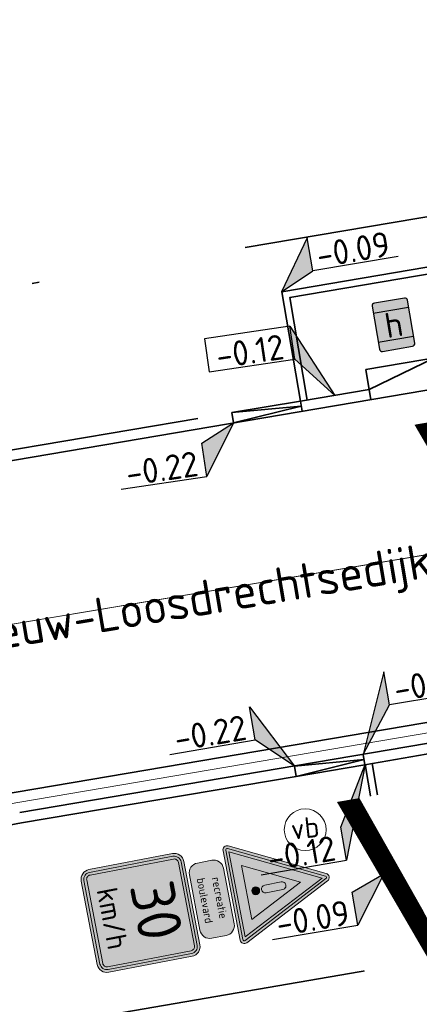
# Model space of a CAD drawing. Header units: metres. Extents: x 0 to 269924, y 0 to 933292.
# Tile 170 of 247: x 134824 to 134830, y 466620 to 466634. Entities that reach past the tile are written whole.
import ezdxf
from ezdxf import colors
from ezdxf.entities.mleader import LeaderData, LeaderLine
from ezdxf.enums import TextEntityAlignment as Align
from ezdxf.math import Vec2, Vec3

# ---------------------------------------------------------------- set-up
doc = ezdxf.new("R2018")
doc.units = ezdxf.units.M
for name, pattern in [('VH-BUSHALTEBAND', [4, 2, -2]), ('VH-OPSLUITBAND_100X200', [16, 8, -2, 4, -2]), ('VH-OPSLUITBAND_150X250', [24, 16, -2, 4, -2]), ('VH-TROTTOIRBAND_130-150', [15, 5, -2, 2, -2, 2, -2]), ('XX-PROJECTGRENS', [18, 12, -3, 0, -3])]:
    doc.linetypes.add(name, pattern=pattern)
doc.layers.add('N-WE-IE-MEUBILAIR_WEGMEUBILAIR-S', color=7, linetype='Continuous', lineweight=18, true_color=0xffffff)
for name, color, linetype, lineweight in [('N-WE-KG-GRENS_PROJECT-G', 7, 'XX-PROJECTGRENS', 35), ('N-WE-OG-BEBOUWING_STRAATNAAM-T25', 7, 'Continuous', 25), ('N-WE-VH-GOOT_STRAATBAKSTEEN-G', 170, 'Continuous', 35), ('N-WE-VH-KANTOPSLUITING_BUSHALTEBAND-G', 30, 'VH-BUSHALTEBAND', 35), ('N-WE-VH-KANTOPSLUITING_OPSLUITBAND_100X200-G', 150, 'VH-OPSLUITBAND_100X200', 35), ('N-WE-VH-KANTOPSLUITING_OPSLUITBAND_150X250-G', 150, 'VH-OPSLUITBAND_150X250', 35), ('N-WE-VH-KANTOPSLUITING_TROTTOIRBAND_130 150-G', 210, 'VH-TROTTOIRBAND_130-150', 35), ('N-WE-VH-KANTOPSLUITING_VERLOOPBAND-T18', 10, 'Continuous', 18), ('N-WE-VH-KANTOPSLUITING_VOORKANTBAND-G', 50, 'Continuous', 35), ('N-WE-VH-VERHARDING-T18', 10, 'Continuous', 18), ('N-WE-VW-HALTEPAAL-S', 7, 'Continuous', 25), ('N-WE-VW-VERKEERSTEKEN_BORD_A-S', 7, 'Continuous', 25), ('N-WE-VW-VERKEERSTEKEN_BORD_J-S', 7, 'Continuous', 25), ('N-WE-VW-VERKEERSTEKEN_BORD_ONDERBORD-S', 7, 'Continuous', 25), ('X-XX-AL-HOOGTELABEL-S', 7, 'Continuous', 25)]:
    doc.layers.add(name, color=color, linetype=linetype, lineweight=lineweight)
doc.layers.add('X-XX-AL-HULPLIJN-G', color=30, linetype='Continuous', lineweight=18, plot=False)
doc.styles.add('NLCS-ISO', font='NLCS-ISO.ttf')
doc.styles.add('NLCS-ISO-M200-T18', font='NLCS-ISO.ttf', dxfattribs={"height": 0.36})
doc.styles.add('NLCS-ISO-M200-T25', font='NLCS-ISO.ttf', dxfattribs={"height": 0.5})
doc.styles.add('NLCS-RVV-M200-T25', font='NLCS-RVV.ttf')
doc.styles.get("Standard").update_dxf_attribs({"font": 'romand.shx'})

# ---------------------------------------------------------------- blocks, each defined once
blk = doc.blocks.new('*U100')
for p, q in [((-2.461, -1.107), (0, 0)), ((0, 0), (-2.461, -3.507)), ((-2.461, -3.507), (-2.461, -1.107)), ((-8.664, -3.507), (-2.461, -3.507))]:
    blk.add_line(p, q)
blk.add_solid([(-2.461, -1.107), (0, 0), (-2.461, -3.507)])
at = {"style": 'NLCS-ISO'}
blk.add_attdef('...', text='', height=1.8, rotation=0, dxfattribs=at).set_placement((-5.562, -3.927), align=Align.BOTTOM_CENTER)
blk = doc.blocks.new('*U101')
for p, q in [((-2.508, 2.265), (-2.557, 4.665)), ((-2.557, 4.665), (0, 0)), ((-8.71, 2.137), (-2.508, 2.265)), ((0, 0), (-2.508, 2.265))]:
    blk.add_line(p, q)
blk.add_solid([(-2.557, 4.665), (0, 0), (-2.508, 2.265)])
at = {"style": 'NLCS-ISO'}
blk.add_attdef('...', text='', height=1.8, rotation=1.17977, dxfattribs=at).set_placement((-5.6, 1.782), align=Align.BOTTOM_CENTER)
blk = doc.blocks.new('*U205')
at = {"lineweight": 30, "flags": 106}
blk.add_attdef('OB', text='', height=0.36, dxfattribs=at).set_placement((0, 0.1), align=Align.BOTTOM_CENTER)
blk = doc.blocks.new('*U221')
for p, q in [((2.345, 5.632), (0, 0)), ((2.395, 3.232), (2.345, 5.632)), ((0, 0), (2.395, 3.232)), ((8.597, 3.359), (2.395, 3.232))]:
    blk.add_line(p, q)
blk.add_solid([(2.345, 5.632), (0, 0), (2.395, 3.232)])
at = {"style": 'NLCS-ISO'}
blk.add_attdef('...', text='', height=1.8, rotation=1.17977, dxfattribs=at).set_placement((5.504, 2.876), align=Align.BOTTOM_CENTER)
blk = doc.blocks.new('*U222')
for p, q in [((-2.375, -4.186), (0, 0)), ((0, 0), (-2.326, -6.586)), ((-2.326, -6.586), (-2.375, -4.186)), ((-8.528, -6.714), (-2.326, -6.586))]:
    blk.add_line(p, q)
blk.add_solid([(-2.375, -4.186), (0, 0), (-2.326, -6.586)])
at = {"style": 'NLCS-ISO'}
blk.add_attdef('...', text='', height=1.8, rotation=1.17977, dxfattribs=at).set_placement((-5.418, -7.07), align=Align.BOTTOM_CENTER)
blk = doc.blocks.new('*U223')
for p, q in [((-2.442, -0.957), (0, 0)), ((0, 0), (-2.392, -3.358)), ((-2.392, -3.358), (-2.442, -0.957)), ((-8.594, -3.485), (-2.392, -3.358))]:
    blk.add_line(p, q)
blk.add_solid([(-2.442, -0.957), (0, 0), (-2.392, -3.358)])
at = {"style": 'NLCS-ISO'}
blk.add_attdef('...', text='', height=1.8, rotation=1.17977, dxfattribs=at).set_placement((-5.485, -3.841), align=Align.BOTTOM_CENTER)
blk = doc.blocks.new('*U229')
for p, q in [((-2.461, 2.994), (-2.461, 5.395)), ((-2.461, 5.395), (0, 0)), ((-8.664, 2.994), (-2.461, 2.994)), ((0, 0), (-2.461, 2.994))]:
    blk.add_line(p, q)
blk.add_lwpolyline([(-2.461, 5.395), (-8.664, 5.395), (-8.664, 2.994)])
blk.add_solid([(-2.461, 5.395), (0, 0), (-2.461, 2.994)])
at = {"style": 'NLCS-ISO'}
blk.add_attdef('...', text='', height=1.8, rotation=0, dxfattribs=at).set_placement((-5.562, 2.574), align=Align.BOTTOM_CENTER)
blk = doc.blocks.new('*U230')
for p, q in [((2.388, 3.556), (0, 0)), ((2.437, 1.156), (2.388, 3.556)), ((0, 0), (2.437, 1.156)), ((8.64, 1.284), (2.437, 1.156))]:
    blk.add_line(p, q)
blk.add_solid([(2.388, 3.556), (0, 0), (2.437, 1.156)])
at = {"style": 'NLCS-ISO'}
blk.add_attdef('...', text='', height=1.8, rotation=1.17977, dxfattribs=at).set_placement((5.547, 0.8), align=Align.BOTTOM_CENTER)
blk = doc.blocks.new('SVW-HALTEPAAL-SO')
at = {"true_color": 0xffff00}
h = blk.add_hatch(color=2, dxfattribs=at)
h.dxf.hatch_style = 1
edge = h.paths.add_edge_path()
edge.add_arc((1.09, 1.561), 0.196, 0, 90)
edge.add_line((1.09, 1.757), (-1.09, 1.757))
edge.add_arc((-1.09, 1.561), 0.196, 90, 180)
edge.add_line((-1.286, 1.561), (-1.286, -1.561))
edge.add_arc((-1.09, -1.561), 0.196, 180, 270)
edge.add_line((-1.09, -1.757), (1.09, -1.757))
edge.add_arc((1.09, -1.561), 0.196, 270, 360)
edge.add_line((1.286, -1.561), (1.286, 1.561))
for p, q in [((-1.286, 1.063), (1.286, 1.063)), ((-1.286, -1.063), (1.286, -1.063))]:
    blk.add_line(p, q)
blk.add_lwpolyline([(-1.09, -1.757), (1.09, -1.757, 0.414214), (1.286, -1.561), (1.286, 1.561, 0.414214), (1.09, 1.757), (-1.09, 1.757, 0.414214), (-1.286, 1.561), (-1.286, -1.561, 0.414214)], format="xyb", close=True)
at = {"lineweight": 18, "style": 'NLCS-ISO'}
blk.add_text('h', height=1.8, dxfattribs=at).set_placement((0.019, 0.006), align=Align.MIDDLE_CENTER)
blk = doc.blocks.new('SIE-WEG_PAAL_VERKEERSBORD-SO')
at = {"color": 0, "linetype": 'ByBlock', "lineweight": 18}
blk.add_circle((0, 0), 1.5, dxfattribs=at)
at = {"color": 0, "linetype": 'ByBlock', "lineweight": 18, "style": 'NLCS-ISO'}
blk.add_text('vb', height=1.5, dxfattribs=at).set_placement((0, 0.132), align=Align.MIDDLE_CENTER)
blk = doc.blocks.new('N-SVW-VERKEERSTEKEN_BORD_A04_030-SO')
at = {"true_color": 0x007dc8}
h = blk.add_hatch(color=152, dxfattribs=at)
h.dxf.hatch_style = 1
h.paths.add_polyline_path([(3.05, 3.75), (-3.05, 3.75, 0.414214), (-3.75, 3.05), (-3.75, 0), (-3.55, 0), (-3.55, 3.05, -0.414214), (-3.05, 3.55), (3.05, 3.55, -0.414214), (3.55, 3.05), (3.55, 0), (3.75, 0), (3.75, 3.05, 0.414214)])
at = {"true_color": 0xffffff}
h = blk.add_hatch(color=7, dxfattribs=at)
h.dxf.hatch_style = 1
h.paths.add_polyline_path([(3.05, 3.55), (-3.05, 3.55, 0.414214), (-3.55, 3.05), (-3.55, 0), (-3.35, 0), (-3.35, 3.05, -0.414214), (-3.05, 3.35), (3.05, 3.35, -0.414214), (3.35, 3.05), (3.35, 0), (3.55, 0), (3.55, 3.05, 0.414214)])
at = {"true_color": 0x007dc8}
h = blk.add_hatch(color=152, dxfattribs=at)
h.dxf.hatch_style = 1
h.paths.add_polyline_path([(3.35, 3.05, 0.414214), (3.05, 3.35), (-3.05, 3.35, 0.414214), (-3.35, 3.05), (-3.35, 0), (3.35, 0)], flags=17)
h = blk.add_hatch(color=152, dxfattribs=at)
h.dxf.hatch_style = 1
h.paths.add_polyline_path([(-3.55, 0), (-3.75, 0), (-3.75, -3.05, 0.414214), (-3.05, -3.75), (3.05, -3.75, 0.414214), (3.75, -3.05), (3.75, 0), (3.55, 0), (3.55, -3.05, -0.414214), (3.05, -3.55), (-3.05, -3.55, -0.414214), (-3.55, -3.05)])
at = {"true_color": 0xffffff}
h = blk.add_hatch(color=7, dxfattribs=at)
h.dxf.hatch_style = 1
h.paths.add_polyline_path([(-3.35, 0), (-3.55, 0), (-3.55, -3.05, 0.414214), (-3.05, -3.55), (3.05, -3.55, 0.414214), (3.55, -3.05), (3.55, 0), (3.35, 0), (3.35, -3.05, -0.414214), (3.05, -3.35), (-3.05, -3.35, -0.414214), (-3.35, -3.05)])
at = {"true_color": 0x007dc8}
h = blk.add_hatch(color=152, dxfattribs=at)
h.dxf.hatch_style = 1
h.paths.add_polyline_path([(3.35, 0), (-3.35, 0), (-3.35, -3.05, 0.414214), (-3.05, -3.35), (3.05, -3.35, 0.414214), (3.35, -3.05)], flags=17)
at = {"color": 145, "lineweight": 0, "true_color": 0x377daf}
blk.add_lwpolyline([(-3.05, -3.75), (3.05, -3.75, 0.414214), (3.75, -3.05), (3.75, 3.05, 0.414214), (3.05, 3.75), (-3.05, 3.75, 0.414214), (-3.75, 3.05), (-3.75, -3.05, 0.414214)], format="xyb", close=True, dxfattribs=at)
at = {"color": 7, "lineweight": 0, "true_color": 0xffffff}
for points in [[(-3.05, -3.55), (3.05, -3.55, 0.414214), (3.55, -3.05), (3.55, 3.05, 0.414214), (3.05, 3.55), (-3.05, 3.55, 0.414214), (-3.55, 3.05), (-3.55, -3.05, 0.414214)], [(-3.05, -3.35), (3.05, -3.35, 0.414214), (3.35, -3.05), (3.35, 3.05, 0.414214), (3.05, 3.35), (-3.05, 3.35, 0.414214), (-3.35, 3.05), (-3.35, -3.05, 0.414214)]]:
    blk.add_lwpolyline(points, format="xyb", close=True, dxfattribs=at)
at = {"color": 7, "true_color": 0xffffff, "style": 'NLCS-RVV-M200-T25'}
for s, height, p in [('30', 3.15, (0.05, 1.15)), ('km/h', 1.5, (0, -2.05))]:
    blk.add_text(s, height=height, dxfattribs=at).set_placement(p, align=Align.MIDDLE_CENTER)
blk = doc.blocks.new('N-SVW-VERKEERSTEKEN_BORD_J37-SO')
at = {"true_color": 0xff0000}
h = blk.add_hatch(color=1, dxfattribs=at)
h.dxf.hatch_style = 1
h.paths.add_polyline_path([(0, -3.365), (-3.265, -3.365, -0.557537), (-3.354, -3.22), (-0.089, 3.309, -0.284079), (0, 3.365), (0, 3.565, 0.284079), (-0.268, 3.399), (-3.533, -3.13, 0.557537), (-3.265, -3.565), (0, -3.565)])
h = blk.add_hatch(color=1, dxfattribs=at)
h.dxf.hatch_style = 1
h.paths.add_polyline_path([(3.533, -3.13), (0.268, 3.399, 0.284079), (0, 3.565), (0, 3.365, -0.284079), (0.089, 3.309), (3.354, -3.22, -0.557537), (3.265, -3.365), (0, -3.365), (0, -3.565), (3.265, -3.565, 0.557537)])
at = {"true_color": 0xffffff}
h = blk.add_hatch(color=7, dxfattribs=at)
h.dxf.hatch_style = 1
h.paths.add_polyline_path([(0, 3.041), (0, 3.365, 0.284079), (-0.089, 3.309), (-3.354, -3.22, 0.557537), (-3.265, -3.365), (0, -3.365), (0, -3.165), (-3.103, -3.165)])
at = {"true_color": 0xff0000}
h = blk.add_hatch(color=1, dxfattribs=at)
h.dxf.hatch_style = 1
h.paths.add_polyline_path([(0, 3.041), (-3.103, -3.165), (0, -3.165), (0, -2.465), (-1.97, -2.465), (0, 1.476)], flags=17)
at = {"true_color": 0xffffff}
h = blk.add_hatch(color=7, dxfattribs=at)
h.dxf.hatch_style = 1
h.paths.add_polyline_path([(0.089, 3.309, 0.284079), (0, 3.365), (0, 3.041), (3.103, -3.165), (0, -3.165), (0, -3.365), (3.265, -3.365, 0.557537), (3.354, -3.22)])
at = {"true_color": 0xff0000}
h = blk.add_hatch(color=1, dxfattribs=at)
h.dxf.hatch_style = 1
h.paths.add_polyline_path([(0, 3.041), (0, 1.476), (1.97, -2.465), (0, -2.465), (0, -3.165), (3.103, -3.165)], flags=17)
at = {"true_color": 0xffffff}
h = blk.add_hatch(color=7, dxfattribs=at)
h.dxf.hatch_style = 1
h.paths.add_polyline_path([(0, 1.476), (-1.97, -2.465), (1.97, -2.465)])
h.paths.add_polyline_path([(0.277, -1.801, -1), (-0.287, -1.801, -1)], flags=16)
h.paths.add_polyline_path([(-0.284, 0.123, -1), (0.277, 0.123), (0.277, -1.091, -1), (-0.284, -1.091)], flags=16)
at = {"true_color": 0x191919}
h = blk.add_hatch(color=250, dxfattribs=at)
h.dxf.hatch_style = 1
h.paths.add_polyline_path([(0.277, 0.123), (0.277, -1.091, -1), (-0.284, -1.091), (-0.284, 0.123, -1)])
h = blk.add_hatch(color=250, dxfattribs=at)
h.dxf.hatch_style = 1
h.paths.add_polyline_path([(-0.287, -1.801, 1), (0.277, -1.801, 1)])
at = {"color": 1, "lineweight": 0, "true_color": 0xff0000}
blk.add_lwpolyline([(3.533, -3.13), (0.268, 3.399, 0.618034), (-0.268, 3.399), (-3.533, -3.13, 0.557537), (-3.265, -3.565), (3.265, -3.565, 0.557537)], format="xyb", close=True, dxfattribs=at)
at = {"color": 7, "lineweight": 0, "true_color": 0xffffff}
blk.add_lwpolyline([(3.354, -3.22), (0.089, 3.309, 0.618034), (-0.089, 3.309), (-3.354, -3.22, 0.557537), (-3.265, -3.365), (3.265, -3.365, 0.557537)], format="xyb", close=True, dxfattribs=at)
for points in [[(3.103, -3.165), (0, 3.041), (-3.103, -3.165)], [(1.97, -2.465), (0, 1.476), (-1.97, -2.465)]]:
    blk.add_lwpolyline(points, close=True, dxfattribs=at)
at = {"color": 250, "lineweight": 0, "true_color": 0x191919}
blk.add_lwpolyline([(0.277, 0.122, 1.004499), (-0.284, 0.122), (-0.284, -1.091, 1), (0.277, -1.091)], format="xyb", close=True, dxfattribs=at)
blk.add_circle((-0.005, -1.801), 0.282, dxfattribs=at)
blk = doc.blocks.new('N-SVW-VERKEERSTEKEN_BORD_ONDERBORD_OB203P-SO')
at = {"true_color": 0xffffff}
h = blk.add_hatch(color=7, dxfattribs=at)
h.dxf.hatch_style = 1
edge = h.paths.add_edge_path()
edge.add_line((2.75, -0.524), (2.75, 0.524))
edge.add_arc((2.024, 0.524), 0.726, 0, 90)
edge.add_line((2.024, 1.25), (-2.024, 1.25))
edge.add_arc((-2.024, 0.524), 0.726, 90, 180)
edge.add_line((-2.75, 0.524), (-2.75, -0.524))
edge.add_arc((-2.024, -0.524), 0.726, 180, 270)
edge.add_line((-2.024, -1.25), (2.024, -1.25))
edge.add_arc((2.024, -0.524), 0.726, 270, 360)
at = {"color": 250, "lineweight": 0, "true_color": 0x191919}
blk.add_lwpolyline([(2.75, -0.524), (2.75, 0.524, 0.414214), (2.024, 1.25), (-2.024, 1.25, 0.414214), (-2.75, 0.524), (-2.75, -0.524, 0.414214), (-2.024, -1.25), (2.024, -1.25, 0.414214)], format="xyb", close=True, dxfattribs=at)
at = {"color": 250, "true_color": 0x191919, "style": 'NLCS-RVV-M200-T25'}
for tag, p in [('RVV_OB203_D', (0, 0.289)), ('RVV_OB203_T', (0, -0.787))]:
    blk.add_attdef(tag, text='', height=0.575, dxfattribs=at).set_placement(p, align=Align.CENTER)

msp = doc.modelspace()

# ---------------------------------------------------------------- linework, layer by layer
at = {"layer": 'N-WE-KG-GRENS_PROJECT-G', "flags": 128}
msp.add_lwpolyline([(133942.152, 466524.013), (133955.533, 466522.507), (133956.145, 466521.626), (133962.811, 466521.355), (133963.543, 466522.67), (133965.054, 466522.563), (133965.551, 466521.193), (133981.5, 466520.334), (133981.565, 466520.896), (133982.028, 466520.86), (133994.134, 466520.33), (133994.151, 466519.671), (134009.067, 466519.478), (134013.911, 466519.512), (134027.732, 466519.636), (134028.693, 466519.554), (134034.796, 466519.611), (134050.86, 466519.659), (134068.501, 466520.152), (134071.254, 466520.237), (134077.26, 466520.692), (134094.041, 466522.635), (134101.385, 466523.282), (134101.428, 466523.91), (134128.995, 466527.092), (134141.938, 466528.627), (134148.421, 466529.392), (134148.476, 466529.087), (134157.108, 466530.24), (134157.762, 466530.339), (134157.953, 466529.076), (134163.706, 466529.946), (134172.69, 466531.055), (134201.838, 466535.069), (134202.197, 466534.878), (134203.304, 466535.042), (134208.161, 466535.722), (134214.682, 466536.673), (134215.15, 466536.846), (134235.766, 466539.754), (134239.587, 466540.449), (134251.117, 466542.218), (134251.536, 466542.09), (134264.479, 466543.833), (134264.487, 466544.317), (134273.56, 466545.641), (134273.608, 466545.287), (134285.679, 466546.863), (134299.118, 466548.971), (134309.192, 466550.345), (134329.805, 466553.659), (134341.526, 466555.206), (134346.97, 466556.112), (134351.977, 466556.025), (134358.949, 466556.887), (134359.186, 466557.313), (134365.426, 466557.917), (134389.225, 466560.758), (134395.395, 466561.519), (134400.633, 466562.019), (134418.638, 466563.907), (134426.404, 466566.343), (134432.472, 466567.14), (134437.532, 466567.422), (134444.848, 466568.25), (134448.277, 466568.388), (134484.594, 466572.762), (134486.539, 466572.966), (134490.599, 466573.546), (134498.499, 466574.536), (134514.318, 466576.701), (134542.397, 466581.367), (134546.702, 466582.122), (134551.593, 466582.441), (134551.871, 466583.179), (134557.906, 466584.406), (134558.276, 466584.115), (134567.36, 466586.004), (134582.717, 466588.715), (134583.108, 466588.972), (134590.444, 466590.398), (134630.038, 466598.271), (134633.264, 466598.923), (134632.087, 466604.993), (134646.051, 466607.537), (134647.414, 466607.429), (134666.972, 466611.405), (134675.342, 466617.463), (134674.819, 466607.593), (134696.995, 466610.537), (134702.172, 466611.327), (134706.525, 466612.071), (134709.085, 466612.323), (134712.087, 466612.776), (134715, 466613.203), (134716.349, 466613.229), (134723.364, 466613.968), (134738.981, 466616.639), (134746.062, 466617.28), (134746.09, 466616.641), (134760.121, 466618.861), (134759.993, 466619.829), (134768.446, 466621.137), (134784.615, 466623.738), (134787.541, 466625.072), (134796.772, 466626.479), (134796.899, 466625.715), (134813.878, 466628.545), (134820.226, 466629.584), (134847.68, 466634.234), (134881.79, 466639.204), (134881.926, 466639.532), (134884.43, 466640.009), (134893.797, 466641.711), (134903.085, 466643.328), (134904.138, 466643.527), (134920.265, 466646.374), (134921.332, 466646.578), (134937.367, 466649.518), (134938.501, 466649.708), (134961.555, 466654.096), (134967.764, 466655.262), (134974.722, 466656.563), (134984.23, 466658.491), (134992.023, 466659.998), (134995.809, 466660.766), (135000.442, 466661.693), (135009.695, 466663.648), (135010.659, 466663.869), (135018.832, 466665.618), (135021.92, 466666.314), (135034.093, 466668.943), (135034.161, 466668.769), (135043.8, 466670.832), (135059.084, 466674.02), (135068.771, 466676.078), (135083.089, 466679.034), (135091.902, 466680.993), (135097.488, 466682.166), (135104.831, 466683.651), (135116.534, 466686.231), (135119.892, 466686.792), (135126.3, 466688.013), (135127.347, 466688.196), (135130.448, 466688.891), (135135.602, 466689.887), (135140.19, 466691.518), (135166.592, 466696.94), (135182.368, 466700.724), (135201.902, 466704.748), (135203.941, 466705.082), (135209.867, 466705.957), (135217.801, 466707.782), (135228.821, 466709.933), (135242.391, 466712.598), (135277.698, 466719.723), (135279.457, 466720.111), (135279.55, 466721.578), (135288.178, 466723.073), (135350.963, 466735.305), (135501.986, 466763.685), (135501.162, 466761.839), (135525.132, 466766.833), (135533.639, 466768.672), (135569.042, 466775.188), (135582.767, 466777.378), (135584.022, 466777.634), (135585.675, 466776.264, 0.01918), (135652.451, 466792.01), (135652.891, 466793.457), (135660.981, 466795.919), (135661.574, 466796.074), (135664.481, 466796.836), (135665.946, 466796.651), (135673.558, 466799.328), (135680.977, 466801.739), (135687.276, 466804.201), (135692.547, 466806.295), (135705.432, 466809.743), (135712.094, 466810.706), (135728.145, 466817.035), (135760.285, 466825.832), (135773.458, 466829.179), (135789.116, 466834.08), (135813.029, 466842.892), (135823.352, 466846.718), (135839.426, 466852.91), (135860.96, 466860.89), (135867.928, 466863.26), (135895.199, 466872.784), (135899.312, 466861.8), (135873.359, 466852.082), (135873.188, 466848.843), (135867.814, 466846.669), (135856.104, 466842.036), (135847.253, 466838.505), (135830.033, 466832.514), (135818.854, 466828.652), (135812.865, 466826.949), (135808.959, 466825.804), (135805.053, 466824.658), (135770.731, 466814.307), (135766.971, 466812.016), (135761.879, 466808.079), (135757.591, 466807.133), (135743.839, 466803.566), (135724.075, 466798.35), (135721.275, 466798.229), (135720.422, 466801.401), (135715.133, 466799.834), (135698.553, 466794.754), (135698.279, 466793.693), (135686.038, 466790.352), (135686.038, 466789.248), (135686.038, 466787.562), (135681.985, 466786.092), (135677.719, 466785.319), (135623.458, 466770.711), (135607.41, 466767.662), (135584.355, 466763.142), (135577.091, 466761.475), (135570.47, 466760.803), (135524.714, 466753.103), (135522.642, 466752.878), (135515.666, 466751.661), (135498.388, 466748.218), (135460.498, 466741.759), (135438.515, 466737.953), (135402.134, 466731.048), (135401.842, 466732.671), (135396.111, 466731.637), (135390.927, 466730.659), (135374.008, 466727.423), (135342.463, 466720.896), (135337.831, 466720.249), (135332.781, 466719.412), (135316.41, 466716.549), (135312.764, 466716.512), (135301.04, 466714.003), (135296.667, 466713.077), (135288.078, 466711.338), (135288.031, 466710.414), (135288.066, 466708.643), (135283.612, 466707.738), (135244.114, 466700.084), (135242.59, 466702.114), (135218.779, 466697.088), (135216.4, 466696.736), (135207.126, 466694.996), (135197.842, 466693.22), (135196.987, 466690.777), (135188.214, 466689.009), (135186.218, 466690.919), (135157.953, 466685.339), (135157.545, 466682.623), (135152.388, 466681.564), (135151.517, 466683.806), (135135.729, 466680.62), (135134.464, 466677.149), (135128.184, 466675.854), (135125.788, 466678.571), (135109.606, 466675.114), (135107.871, 466673.543), (135107.871, 466672.134), (135099.469, 466670.442), (135080.265, 466666.625), (135079.406, 466666.151), (135069.61, 466664.202), (135057.638, 466661.759), (135035.803, 466657.155), (135033.723, 466658.689), (135013.618, 466654.679), (135014.198, 466652.086), (135012.612, 466651.731), (135012.176, 466654.16), (134999.525, 466651.581), (134981.058, 466648.065), (134978.74, 466647.609), (134978.586, 466647.723), (134973.29, 466646.777), (134967.912, 466645.754), (134966.071, 466645.409), (134952.75, 466642.776), (134952.592, 466643.577), (134951.246, 466643.315), (134944.955, 466642.097), (134940.872, 466641.345), (134939.907, 466640.789), (134925.329, 466637.906), (134925.171, 466637.877), (134925.333, 466636.966), (134925.553, 466635.733), (134922.159, 466635.157), (134921.983, 466636.201), (134920.712, 466635.973), (134906.644, 466633.431), (134906.509, 466633.768), (134899.927, 466632.517), (134896.041, 466630.574), (134862.297, 466626.202), (134861.423, 466623.924), (134854.723, 466622.819), (134853.222, 466624.597), (134834.721, 466621.381), (134818.755, 466618.638), (134803.128, 466616.182), (134801.097, 466614.744), (134787.48, 466613.242), (134768.983, 466610.888), (134755.14, 466609.258), (134754.957, 466609.237), (134754.786, 466610.217), (134731.872, 466606.359), (134713.4, 466603.055), (134699.607, 466600.717), (134685.428, 466598.156), (134675.878, 466596.194), (134672.276, 466595.656), (134668.91, 466595.016), (134645.926, 466591.058), (134638.577, 466590.001), (134611.474, 466584.899), (134601.717, 466583.131), (134600.6, 466582.901), (134592.762, 466581.44), (134575.118, 466578.109), (134569.726, 466577.127), (134558.057, 466574.923), (134547.369, 466573.132), (134538.23, 466571.522), (134531.355, 466570.551), (134524.272, 466569.346), (134519.026, 466568.326), (134515.39, 466567.719), (134505.384, 466563.341), (134500.986, 466562.643), (134495.881, 466561.909), (134495.823, 466562.312), (134492.204, 466563.642), (134484.398, 466562.518), (134478.905, 466561.786), (134469.843, 466560.533), (134464.536, 466559.742), (134456.919, 466558.745), (134448.033, 466557.687), (134433.208, 466556.61), (134412.104, 466554.577), (134407.553, 466554.101), (134387.467, 466551.741), (134381.785, 466550.955), (134364.962, 466548.659), (134360.191, 466548.481), (134354.944, 466547.628), (134324.113, 466542.837), (134319.685, 466541.923), (134312.466, 466540.844), (134307.061, 466539.9), (134305.527, 466540.739), (134283.993, 466537.831), (134278.004, 466536.268), (134260.392, 466533.941), (134253.899, 466532.65), (134244.867, 466531.618), (134227.961, 466528.835), (134196.876, 466524.748), (134191.294, 466524.652), (134189.441, 466519.487), (134180.543, 466523.251), (134138.079, 466517.961), (134135.279, 466517.668), (134120.646, 466515.791), (134115.858, 466514.998), (134094.415, 466512.788), (134094.483, 466512.133), (134077.905, 466510.692), (134056.132, 466509.19), (134043.898, 466509.02), (134033.049, 466509.242), (134023.923, 466509.529), (134011.048, 466510.262), (134011.12, 466510.989), (133978.031, 466511.971), (133977.492, 466511.386), (133976.525, 466511.415), (133970.93, 466511.61), (133940.859, 466512.853), (133936.339, 466513.04), (133926.354, 466513.566), (133918.767, 466513.929), (133914.845, 466514.016), (133909.555, 466514.279), (133907.78, 466514.373), (133898.183, 466514.701), (133889.291, 466514.99), (133877.411, 466515.387), (133865.169, 466516.189), (133858.598, 466516.511), (133853.557, 466516.784), (133840.824, 466517.534), (133833.647, 466517.757), (133833.706, 466517.421), (133832.853, 466517.458), (133826.979, 466517.575), (133808.076, 466518.296), (133803.308, 466518.179), (133802.56, 466518.555), (133780.072, 466520.153), (133779.6, 466519.291), (133774.066, 466519.538), (133773.735, 466520.559), (133740.527, 466522.642), (133713.376, 466524.159), (133705.703, 466524.636), (133705.709, 466526.266), (133685.059, 466527.583), (133660.563, 466529.253), (133639.129, 466529.346), (133622.453, 466530.286), (133616.388, 466530.543), (133614.494, 466530.624), (133604.393, 466531.597), (133597.464, 466531.465), (133574.3, 466531.955), (133566.695, 466531.543), (133561.32, 466531.616), (133554.142, 466531.627), (133545.309, 466531.719), (133535.509, 466531.795), (133530.483, 466531.897), (133499.098, 466532.845), (133498.91, 466530.624), (133497.604, 466522.359), (133448.566, 466524.379), (133448.421, 466522.59), (133414.567, 466524.034), (133414.497, 466533.241), (133401.904, 466533.723), (133353.812, 466535.745), (133352.26, 466536.139), (133333.107, 466536.524), (133333.343, 466545.829), (133369.152, 466544.714), (133381.325, 466544.396), (133400.699, 466543.637), (133404.005, 466543.551), (133435.456, 466542.61), (133435.456, 466542.277), (133451.526, 466541.628), (133467.883, 466541.235), (133477.659, 466542.034), (133509.103, 466541.442), (133515.138, 466541.284), (133519.939, 466540.992), (133525.525, 466540.798), (133532.518, 466540.097), (133548.147, 466539.778), (133548.297, 466540.601), (133555.22, 466540.722), (133564.265, 466540.558), (133565.06, 466540.188), (133570.074, 466540.025), (133574.07, 466539.875), (133576.623, 466539.795), (133577.163, 466540.007), (133601.21, 466539.677), (133602.809, 466541.635), (133610.483, 466541.448), (133611.878, 466539.353), (133618.8, 466539.154), (133622.331, 466538.943), (133622.362, 466539.485), (133627.247, 466539.274), (133627.305, 466538.709), (133642.487, 466537.733), (133654.92, 466537.235), (133674.71, 466536.649), (133674.766, 466536.962), (133682.638, 466536.639), (133685.084, 466535.631), (133701.924, 466534.36), (133703.6, 466534.856), (133708.504, 466534.396), (133731.895, 466532.391), (133737.992, 466531.942), (133749.854, 466530.901), (133752.15, 466530.77), (133756.921, 466530.655), (133767.535, 466530.109), (133779.853, 466530.016), (133787.77, 466529.934), (133810.905, 466528.967), (133832.384, 466528.238), (133837.192, 466527.837), (133897.841, 466525.036)], format="xyb", close=True, dxfattribs=at)
at = {"layer": 'N-WE-VH-GOOT_STRAATBAKSTEEN-G'}
msp.add_lwpolyline([(134357.852, 466549.495), (134370.346, 466550.938), (134396.651, 466554.098), (134410.847, 466555.614), (134423.632, 466556.946), (134434.654, 466558.051), (134460.746, 466560.816), (134480.43, 466563.319), (134486.789, 466564.194), (134497.026, 466565.857), (134611.249, 466586.003), (134638.592, 466590.9), (134674.683, 466597.217), (134713.471, 466604.18), (134725.086, 466606.188), (134795.017, 466617.741), (134824.08, 466622.978), (134840.473, 466625.76)], dxfattribs=at)
at = {"layer": 'N-WE-VH-KANTOPSLUITING_BUSHALTEBAND-G'}
msp.add_lwpolyline([(134829.098, 466629.043), (134838.958, 466630.717)], dxfattribs=at)
at = {"layer": 'N-WE-VH-KANTOPSLUITING_OPSLUITBAND_100X200-G', "flags": 128}
for points in [[(134828.162, 466628.587), (134827.895, 466630.158), (134849.289, 466633.789), (134849.555, 466632.221)], [(134829.092, 466623.372), (134829.359, 466621.795), (134854.743, 466626.103), (134855.264, 466623.03)]]:
    msp.add_lwpolyline(points, dxfattribs=at)
at = {"layer": 'N-WE-VH-KANTOPSLUITING_OPSLUITBAND_150X250-G', "flags": 128}
for points in [[(134692.514, 466606.158), (134712.491, 466609.745), (134713.576, 466609.932), (134723.059, 466611.571), (134724.144, 466611.759), (134794.069, 466623.311), (134821.763, 466627.504), (134827.175, 466628.423)], [(134513.437, 466568.295), (134611.328, 466585.56), (134638.67, 466590.457), (134674.762, 466596.774), (134713.549, 466603.737), (134725.161, 466605.744), (134795.094, 466617.298), (134824.157, 466622.535), (134828.101, 466623.204)]]:
    msp.add_lwpolyline(points, dxfattribs=at)
at = {"layer": 'N-WE-VH-KANTOPSLUITING_TROTTOIRBAND_130 150-G'}
for p, q in [((134827.175, 466628.423), (134828.162, 466628.587)), ((134828.102, 466623.204), (134829.087, 466623.371))]:
    msp.add_line(p, q, dxfattribs=at)
at = {"layer": 'N-WE-VH-KANTOPSLUITING_TROTTOIRBAND_130 150-G', "flags": 128}
msp.add_lwpolyline([(134828.162, 466628.587), (134829.147, 466628.755)], dxfattribs=at)
at = {"layer": 'N-WE-VH-KANTOPSLUITING_TROTTOIRBAND_130 150-G'}
msp.add_lwpolyline([(134829.087, 466623.371), (134830.075, 466623.539)], dxfattribs=at)
at = {"layer": 'N-WE-VH-KANTOPSLUITING_VOORKANTBAND-G'}
for p, q in [((134829.147, 466628.755), (134830.084, 466629.211)), ((134829.172, 466628.609), (134829.098, 466629.043)), ((134828.172, 466628.516), (134827.175, 466628.423)), ((134827.2, 466628.275), (134828.172, 466628.516)), ((134828.186, 466628.442), (134828.162, 466628.587)), ((134827.2, 466628.275), (134827.175, 466628.423)), ((134828.076, 466623.352), (134829.075, 466623.445)), ((134828.101, 466623.204), (134829.075, 466623.445)), ((134829.087, 466623.371), (134829.062, 466623.519)), ((134828.101, 466623.204), (134828.075, 466623.352))]:
    msp.add_line(p, q, dxfattribs=at)
at = {"layer": 'N-WE-VH-KANTOPSLUITING_VOORKANTBAND-G', "flags": 128}
for points in [[(135108.384, 466683.03), (135105.311, 466682.41), (135098.854, 466681.105), (135096.999, 466680.726), (135074.506, 466676.113), (135047.014, 466670.441), (135045.553, 466670.116), (135043.462, 466669.651), (135043.155, 466669.583), (135033.902, 466667.522), (135031.351, 466666.985), (135021.79, 466664.96), (134997.287, 466659.662), (134981.204, 466656.406), (134965.861, 466653.524), (134962.314, 466652.831), (134946.661, 466649.757), (134946.416, 466649.71), (134942.74, 466649.028), (134929.684, 466646.632), (134906.106, 466642.372), (134879.069, 466637.5), (134850.335, 466632.201), (134821.787, 466627.356)], [(134824.133, 466622.683), (134868.715, 466630.249)]]:
    msp.add_lwpolyline(points, dxfattribs=at)
at = {"layer": 'N-WE-VH-KANTOPSLUITING_VOORKANTBAND-G'}
for points in [[(134828.26, 466628.604), (134828.01, 466630.076), (134849.207, 466633.673), (134849.457, 466632.204)], [(134829.19, 466623.389), (134829.441, 466621.91), (134854.825, 466626.218), (134855.363, 466623.047)]]:
    msp.add_lwpolyline(points, dxfattribs=at)
at = {"layer": 'X-XX-AL-HULPLIJN-G'}
for points in [[(134357.537, 466552.227), (134370.024, 466553.67), (134396.341, 466556.83), (134410.559, 466558.349), (134423.352, 466559.682), (134434.372, 466560.787), (134460.428, 466563.548), (134480.069, 466566.045), (134486.382, 466566.913), (134496.567, 466568.569), (134610.768, 466588.711), (134638.112, 466593.608), (134674.203, 466599.925), (134712.994, 466606.888), (134724.628, 466608.899), (134794.587, 466620.457), (134840.079, 466628.077)], [(134840.079, 466628.077), (134794.548, 466620.451)], [(134795.042, 466617.593), (134795.042, 466617.593), (134824.106, 466622.83), (134840.498, 466625.612)]]:
    msp.add_lwpolyline(points, dxfattribs=at)

# ---------------------------------------------------------------- block references
at = {"layer": 'N-WE-IE-MEUBILAIR_WEGMEUBILAIR-S', "xscale": 0.2000000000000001, "yscale": 0.2000000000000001, "zscale": 0.2000000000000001, "rotation": 6.399237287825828}
msp.add_blockref('SIE-WEG_PAAL_VERKEERSBORD-SO', (134828.23, 466622.438), dxfattribs=at)
at = {"layer": 'N-WE-VH-KANTOPSLUITING_VERLOOPBAND-T18'}
ref = msp.add_blockref('*U205', (134829.8, 466628.148), dxfattribs=dict(at, rotation=9.632540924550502))
lines = msp.add_mtext('VB3', dxfattribs={"layer": '0', "insert": (134829.784, 466628.247), "char_height": 2.5, "attachment_point": 1, "rotation": 9.6325, "bg_fill": 3, "box_fill_scale": 1, "bg_fill_color": 256, "bg_fill_transparency": 0})
ref.add_attrib('OB', '', (134829.784, 466628.247), dxfattribs={"flags": 6}).embed_mtext(lines)
ref = msp.add_blockref('*U205', (134828.688, 466622.736), dxfattribs=dict(at, rotation=9.632540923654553))
lines = msp.add_mtext('VB1', dxfattribs={"layer": '0', "insert": (134828.671, 466622.834), "char_height": 2.5, "attachment_point": 1, "rotation": 9.6325, "bg_fill": 3, "box_fill_scale": 1, "bg_fill_color": 256, "bg_fill_transparency": 0})
ref.add_attrib('OB', '', (134828.671, 466622.834), dxfattribs={"flags": 10}).embed_mtext(lines)
at = {"layer": 'N-WE-VW-HALTEPAAL-S', "xscale": 0.2, "yscale": 0.2, "zscale": 0.2, "rotation": 9.63}
msp.add_blockref('SVW-HALTEPAAL-SO', (134829.497, 466629.685), dxfattribs=at)
at = {"layer": 'N-WE-VW-VERKEERSTEKEN_BORD_A-S', "xscale": 0.2, "yscale": 0.2, "zscale": 0.2, "rotation": 280.8653407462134}
msp.add_blockref('N-SVW-VERKEERSTEKEN_BORD_A04_030-SO', (134825.867, 466621.244), dxfattribs=at)
at = {"layer": 'N-WE-VW-VERKEERSTEKEN_BORD_J-S', "xscale": 0.2, "yscale": 0.2, "zscale": 0.2, "rotation": 280.8653407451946}
msp.add_blockref('N-SVW-VERKEERSTEKEN_BORD_J37-SO', (134827.874, 466621.629), dxfattribs=at)
at = {"layer": 'N-WE-VW-VERKEERSTEKEN_BORD_ONDERBORD-S', "xscale": 0.2, "yscale": 0.2, "zscale": 0.2, "rotation": 280.8653407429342}
msp.add_blockref('N-SVW-VERKEERSTEKEN_BORD_ONDERBORD_OB203P-SO', (134826.889, 466621.44), dxfattribs=at).add_auto_attribs({'RVV_OB203_T': 'boulevard', 'RVV_OB203_D': 'recreatie'})
at = {"layer": 'X-XX-AL-HOOGTELABEL-S', "xscale": 0.2, "yscale": 0.2, "zscale": 0.2, "rotation": 8.452767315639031}
for name, p, values in [('*U230', (134827.891, 466630.157), {'...': '-0.09'}), ('*U229', (134828.655, 466628.671), {'...': '-0.12'}), ('*U100', (134827.2, 466628.275), {'...': '-0.22'}), ('*U221', (134829.062, 466623.519), {'...': '-0.22'}), ('*U101', (134828.075, 466623.352), {'...': '-0.22'}), ('*U222', (134829.089, 466623.372), {'...': '-0.12'}), ('*U223', (134829.358, 466621.804), {'...': '-0.09'})]:
    msp.add_blockref(name, p, dxfattribs=at).add_auto_attribs(values)

# ---------------------------------------------------------------- texts
at = {"layer": 'N-WE-OG-BEBOUWING_STRAATNAAM-T25', "style": 'NLCS-ISO-M200-T25'}
msp.add_text('Nieuw-Loosdrechtsedijk', height=0.5, rotation=9.5, dxfattribs=at).set_placement((134826.638, 466625.745), align=Align.MIDDLE_CENTER)

# ---------------------------------------------------------------- leaders
at = {"layer": 'N-WE-VH-VERHARDING-T18'}
ml = msp.add_multileader_mtext('Standard', dxfattribs=at)
ml.set_content('', color=256, style='NLCS-ISO-M200-T18')
ml.set_leader_properties(color=256, linetype='ByLayer', lineweight=-1)
ml.build(insert=Vec2(0, 0))
ml.multileader.update_dxf_attribs({"has_dogleg": 0, "text_left_attachment_type": 5, "text_right_attachment_type": 5, "dogleg_length": 0.36, "arrow_head_size": 0.36})
ctx = ml.context
ctx.base_point, ctx.char_height, ctx.arrow_head_size, ctx.landing_gap_size, ctx.plane_origin = Vec3(135697.392, 466805.766), 0.36, 0.36, 0.18, Vec3(135695.697, 466805.189)
ctx.left_attachment, ctx.right_attachment = 5, 5
notes = []
notes.append((ctx, [(0, (0, 0, 0), (0, 0), (1, 0), 1, [])]))
ctx.mtext.insert, ctx.mtext.rotation, ctx.mtext.flow_direction = Vec3(135697.572, 466806.126), -0.147529, 5
for ctx, leaders in notes:
    for number, flags, end, landing, length, lines in leaders:
        leader = LeaderData()
        leader.index, (leader.has_last_leader_line, leader.has_dogleg_vector, leader.attachment_direction) = number, flags
        leader.last_leader_point, leader.dogleg_vector, leader.dogleg_length = Vec3(end), Vec3(landing), length
        for number, points, colour, breaks in lines:
            line = LeaderLine()
            line.index, line.vertices, line.color, line.breaks = number, Vec3.list(points), colors.encode_raw_color(colour), breaks
            leader.lines.append(line)
        ctx.leaders.append(leader)

doc.saveas('drawing.dxf')
